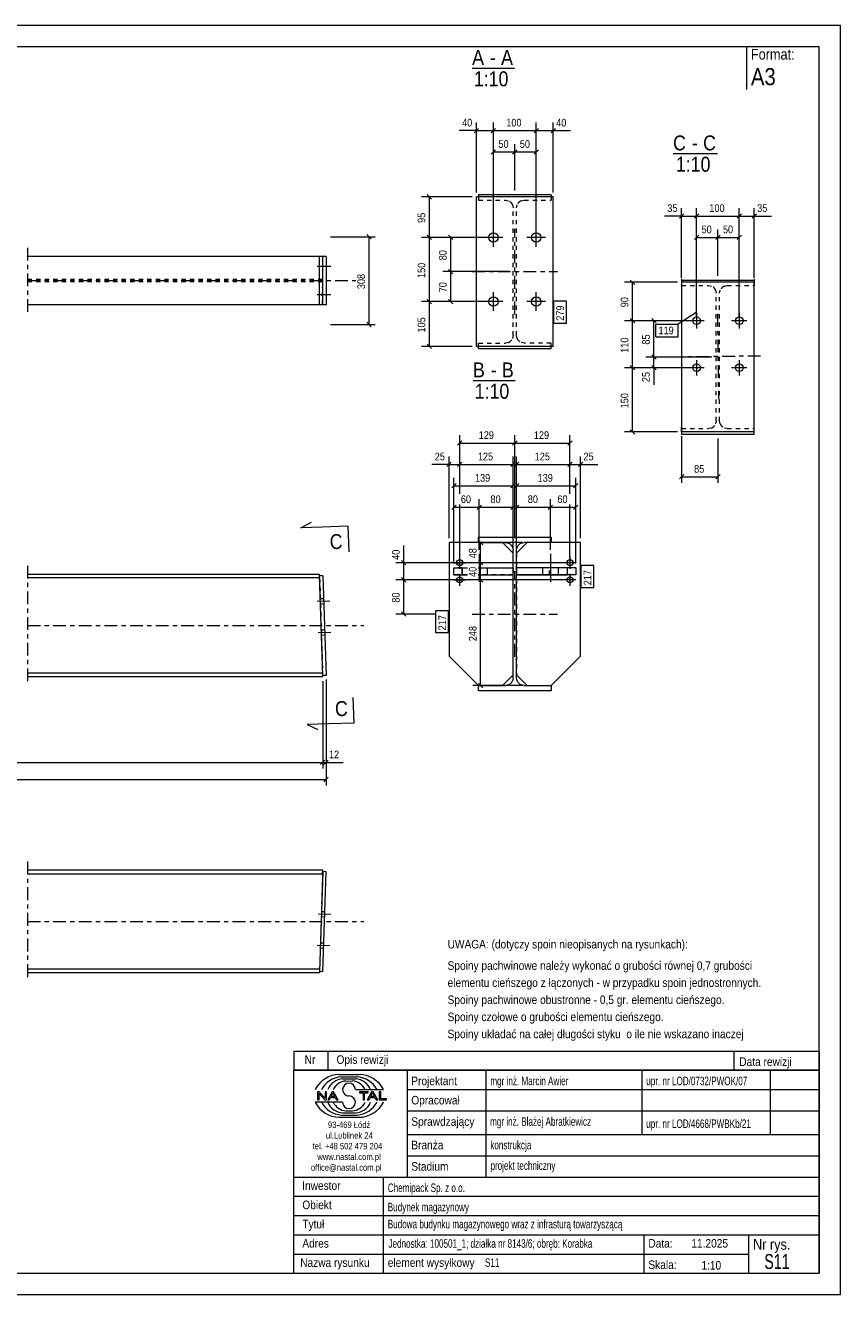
# Model space of a CAD drawing. Header units: millimetres. Extents: x 0 to 420, y 0 to 297.
# Tile 2 of 2: x 229 to 420, y 0 to 297. Entities that reach past the tile are written whole.
import ezdxf

# ---------------------------------------------------------------- set-up
doc = ezdxf.new("R2010")
doc.units = ezdxf.units.MM
for name, pattern in [('XKITLINE00', [0]), ('XKITLINE01', [4, 1, -1, 1, -1]), ('XKITLINE03', [6, 3, -1, 1, -1])]:
    doc.linetypes.add(name, pattern=pattern)
for name, color, linetype, lineweight in [('Arkusz rysunku', 3, 'Continuous', 0), ('Element', 2, 'Continuous', 0), ('Inny typ obiektu', 7, 'Continuous', 0), ('Przekrój', 7, 'Continuous', 0), ('Wymiar', 4, 'Continuous', 0), ('Znak elementu', 2, 'Continuous', 0), ('Śruba', 3, 'Continuous', 0)]:
    doc.layers.add(name, color=color, linetype=linetype, lineweight=lineweight)
doc.styles.add('ARIAL', font='ARIAL.TTF')

msp = doc.modelspace()

# ---------------------------------------------------------------- linework, layer by layer
at = {"layer": 'Arkusz rysunku', "linetype": 'XKITLINE00', "lineweight": 0}
for p, q in [((420, 297), (0, 297)), ((420, 297), (415, 297)), ((420, 0), (420, 297)), ((415, 292), (5, 292)), ((415, 5), (415, 292)), ((5, 5), (415, 5)), ((0, 0), (420, 0))]:
    msp.add_line(p, q, dxfattribs=at)
at = {"layer": 'Element', "linetype": 'XKITLINE00', "lineweight": 0}
for p, q in [((334.74, 221.88), (334.74, 256.88)), ((352.74, 256.88), (334.74, 256.88)), ((352.24, 257.38), (335.24, 257.38)), ((335.24, 257.38), (335.24, 256.88)), ((352.24, 257.38), (352.24, 256.88)), ((352.74, 221.88), (352.74, 256.88)), ((298.03, 242.95), (229.67, 242.95)), ((298.01, 231.61), (298.01, 242.95)), ((298.03, 231.61), (298.03, 242.95)), ((299.56, 242.95), (298.03, 242.95)), ((298.83, 231.61), (298.83, 242.95)), ((299.56, 242.95), (299.56, 231.61)), ((382.78, 237.63), (382.78, 236.88)), ((399.78, 237.63), (399.78, 236.88)), ((382.78, 237.39), (399.78, 237.39)), ((399.78, 236.88), (382.78, 236.88)), ((382.78, 236.88), (382.78, 201.88)), ((399.78, 201.88), (399.78, 236.88)), ((298.03, 231.61), (229.67, 231.61)), ((299.56, 231.61), (298.03, 231.61)), ((352.74, 221.88), (334.74, 221.88)), ((335.24, 221.38), (335.24, 221.88)), ((335.24, 221.38), (352.24, 221.38)), ((352.24, 221.38), (352.24, 221.88)), ((382.78, 201.88), (382.78, 201.37)), ((399.78, 201.88), (382.78, 201.88)), ((382.78, 201.37), (399.78, 201.37)), ((399.78, 201.37), (399.78, 201.88)), ((335.24, 175.99), (328.34, 175.99)), ((328.34, 175.99), (328.34, 149.43)), ((335.24, 175.99), (335.24, 177.26)), ((335.24, 177.26), (352.24, 177.26)), ((335.24, 175.99), (335.24, 177.26)), ((335.24, 177.26), (352.24, 177.26)), ((335.24, 175.99), (341.54, 175.99)), ((335.24, 175.99), (341.54, 175.99)), ((340.84, 175.99), (343.34, 173.49)), ((341.54, 175.99), (342.23, 175.85)), ((341.54, 175.99), (342.23, 175.85)), ((346.64, 175.99), (344.14, 173.49)), ((345.25, 175.85), (345.94, 175.99)), ((345.25, 175.85), (345.94, 175.99)), ((352.24, 175.99), (345.94, 175.99)), ((352.24, 175.99), (345.94, 175.99)), ((352.24, 177.26), (352.24, 175.99)), ((352.24, 177.26), (352.24, 175.99)), ((359.14, 175.99), (352.24, 175.99)), ((359.14, 149.43), (359.14, 175.99)), ((343.2, 174.88), (343.34, 174.19)), ((343.2, 174.88), (343.34, 174.19)), ((343.34, 144.33), (343.34, 174.19)), ((343.34, 144.33), (343.34, 174.19)), ((344.14, 174.19), (344.28, 174.88)), ((344.14, 174.19), (344.28, 174.88)), ((344.14, 144.33), (344.14, 174.19)), ((344.14, 144.33), (344.14, 174.19)), ((329.48, 168.46), (329.48, 170.06)), ((329.48, 170.06), (332.62, 170.06)), ((331.4, 168.46), (331.4, 170.06)), ((331.4, 170.06), (331.4, 168.46)), ((331.4, 170.06), (332.62, 170.06)), ((335.14, 170.06), (343.34, 170.06)), ((335.14, 170.06), (343.34, 170.06)), ((343.34, 168.46), (343.34, 170.06)), ((343.34, 168.46), (343.34, 170.06)), ((358, 170.06), (344.14, 170.06)), ((344.14, 170.06), (344.14, 168.46)), ((356.08, 170.06), (344.14, 170.06)), ((344.14, 170.06), (344.14, 168.46)), ((356.08, 168.46), (356.08, 170.06)), ((356.08, 168.46), (356.08, 170.06)), ((358, 170.06), (358, 168.46)), ((298.01, 168.54), (229.67, 168.54)), ((298.04, 167.69), (229.67, 167.69)), ((298.04, 167.69), (298.01, 168.54)), ((298.83, 168.23), (298.03, 168.2)), ((298.76, 144.88), (298.03, 168.2)), ((298.83, 168.23), (299.56, 144.9)), ((329.48, 168.46), (332.62, 168.46)), ((331.4, 168.46), (332.62, 168.46)), ((335.14, 168.46), (343.34, 168.46)), ((335.14, 168.46), (343.34, 168.46)), ((358, 168.46), (344.14, 168.46)), ((344.14, 168.46), (356.08, 168.46)), ((335.24, 142.53), (328.34, 149.43)), ((352.24, 142.53), (359.14, 149.43)), ((298.74, 145.39), (229.67, 145.39)), ((298.77, 144.54), (229.67, 144.54)), ((298.77, 144.54), (298.74, 145.39)), ((299.56, 144.9), (298.76, 144.88)), ((340.84, 142.53), (343.34, 145.03)), ((342.23, 142.67), (341.54, 142.53)), ((342.23, 142.67), (341.54, 142.53)), ((343.34, 144.33), (343.2, 143.64)), ((343.34, 144.33), (343.2, 143.64)), ((344.14, 145.03), (346.64, 142.53)), ((344.28, 143.64), (344.14, 144.33)), ((344.28, 143.64), (344.14, 144.33)), ((345.94, 142.53), (345.25, 142.67)), ((345.94, 142.53), (345.25, 142.67)), ((335.24, 141.26), (335.24, 142.53)), ((335.24, 142.53), (341.54, 142.53)), ((335.24, 141.26), (335.24, 142.53)), ((335.24, 142.53), (341.54, 142.53)), ((352.24, 141.26), (335.24, 141.26)), ((352.24, 141.26), (335.24, 141.26)), ((345.94, 142.53), (352.24, 142.53)), ((345.94, 142.53), (352.24, 142.53)), ((352.24, 142.53), (352.24, 141.26)), ((352.24, 142.53), (352.24, 141.26)), ((298.77, 99.32), (229.67, 99.32)), ((229.67, 98.47), (298.74, 98.47)), ((298.76, 98.98), (298.03, 75.66)), ((298.74, 98.47), (298.77, 99.32)), ((299.56, 98.95), (298.76, 98.98)), ((298.83, 75.63), (299.56, 98.95)), ((298.04, 76.17), (229.67, 76.17)), ((298.01, 75.32), (229.67, 75.32)), ((298.04, 76.17), (298.01, 75.32)), ((298.03, 75.66), (298.83, 75.63))]:
    msp.add_line(p, q, dxfattribs=at)
at = {"layer": 'Element', "linetype": 'XKITLINE01', "lineweight": 0}
for p, q in [((335.24, 256.88), (335.24, 256.11)), ((335.24, 256.11), (341.54, 256.11)), ((341.54, 256.11), (342.23, 255.97)), ((345.25, 255.97), (345.94, 256.11)), ((345.94, 256.11), (352.24, 256.11)), ((352.24, 256.88), (352.24, 256.11)), ((343.2, 255), (343.34, 254.31)), ((343.34, 224.45), (343.34, 254.31)), ((344.14, 254.31), (344.28, 255)), ((344.14, 224.45), (344.14, 254.31)), ((298.04, 242.95), (298.01, 242.95)), ((298.77, 242.95), (298.01, 242.95)), ((298.04, 242.95), (298.03, 242.95)), ((298.04, 238.75), (298.04, 242.95)), ((298.74, 242.95), (298.74, 238.75)), ((298.76, 231.61), (298.76, 242.95)), ((298.77, 231.61), (298.77, 242.95)), ((298.04, 238.29), (298.04, 238.75)), ((298.05, 237.9), (298.04, 238.29)), ((298.06, 237.64), (298.05, 237.9)), ((298.08, 237.55), (298.06, 237.64)), ((298.72, 237.64), (298.7, 237.55)), ((298.73, 237.9), (298.72, 237.64)), ((298.74, 238.29), (298.73, 237.9)), ((298.74, 238.75), (298.74, 238.29)), ((298.7, 237.55), (229.67, 237.55)), ((298.7, 237.01), (229.67, 237.01)), ((298.04, 236.27), (298.05, 236.66)), ((298.04, 235.81), (298.04, 236.27)), ((298.04, 231.61), (298.04, 235.81)), ((298.05, 236.66), (298.06, 236.92)), ((298.06, 236.92), (298.08, 237.01)), ((298.7, 237.01), (298.72, 236.92)), ((298.72, 236.92), (298.73, 236.66)), ((298.73, 236.66), (298.74, 236.27)), ((298.74, 236.27), (298.74, 235.81)), ((298.74, 231.61), (298.74, 235.81)), ((382.78, 236.88), (382.78, 236.12)), ((382.78, 236.12), (389.08, 236.12)), ((389.08, 236.12), (389.77, 235.98)), ((390.74, 235.01), (390.88, 234.32)), ((391.68, 234.32), (391.82, 235.01)), ((392.79, 235.98), (393.48, 236.12)), ((393.48, 236.12), (399.78, 236.12)), ((399.78, 236.88), (399.78, 236.12)), ((390.88, 204.44), (390.88, 234.32)), ((391.68, 204.44), (391.68, 234.32)), ((298.04, 231.61), (298.03, 231.61)), ((298.77, 231.61), (298.03, 231.61)), ((342.23, 222.79), (341.54, 222.65)), ((343.34, 224.45), (343.2, 223.76)), ((344.28, 223.76), (344.14, 224.45)), ((345.94, 222.65), (345.25, 222.79)), ((335.24, 222.65), (341.54, 222.65)), ((335.24, 221.88), (335.24, 222.65)), ((352.24, 222.65), (345.94, 222.65)), ((352.24, 221.88), (352.24, 222.65)), ((382.78, 201.88), (382.78, 202.88)), ((382.78, 202.64), (389.08, 202.64)), ((389.77, 202.78), (389.08, 202.64)), ((390.88, 204.44), (390.74, 203.75)), ((391.82, 203.75), (391.68, 204.44)), ((393.48, 202.64), (392.79, 202.78)), ((393.48, 202.64), (399.78, 202.64)), ((399.78, 201.88), (399.78, 202.88)), ((335.24, 175.99), (340.84, 175.99)), ((352.24, 175.99), (346.64, 175.99)), ((343.34, 145.03), (343.34, 173.49)), ((344.14, 173.49), (344.14, 145.03)), ((329.48, 170.06), (332.62, 170.06)), ((329.48, 168.46), (329.48, 170.06)), ((331.4, 170.06), (329.48, 170.06)), ((335.14, 170.06), (343.34, 170.06)), ((335.59, 168.46), (335.59, 170.06)), ((335.6, 168.46), (335.6, 170.06)), ((343.34, 170.06), (343.34, 168.46)), ((358, 170.06), (344.14, 170.06)), ((344.14, 168.46), (344.14, 170.06)), ((351.88, 168.46), (351.88, 170.06)), ((351.89, 168.46), (351.89, 170.06)), ((358, 170.06), (358, 168.46)), ((298.04, 167.69), (298.74, 145.39)), ((332.62, 168.46), (329.48, 168.46)), ((329.48, 168.46), (330.54, 168.46)), ((343.34, 168.46), (335.14, 168.46)), ((344.14, 168.46), (356.08, 168.46)), ((358, 168.46), (344.14, 168.46)), ((335.24, 142.53), (340.84, 142.53)), ((346.64, 142.53), (352.24, 142.53)), ((298.74, 98.47), (298.04, 76.17))]:
    msp.add_line(p, q, dxfattribs=at)
at = {"layer": 'Element', "linetype": 'XKITLINE03', "lineweight": 0}
for p, q in [((343.74, 229.38), (343.74, 249.38)), ((229.67, 244.95), (229.67, 229.61)), ((333.74, 239.38), (353.74, 239.38)), ((229.67, 237.28), (306.5, 237.28)), ((391.16, 229.5), (391.4, 209.5)), ((401.28, 219.62), (381.28, 219.38)), ((229.67, 170.54), (229.67, 142.54)), ((343.74, 149.26), (343.74, 169.26)), ((333.74, 159.26), (353.74, 159.26)), ((229.67, 156.54), (308.39, 156.54)), ((229.67, 101.32), (229.67, 73.32)), ((229.67, 87.32), (308.39, 87.32))]:
    msp.add_line(p, q, dxfattribs=at)
at = {"layer": 'Element', "linetype": 'XKITLINE01', "lineweight": 0}
for centre, start, end in [((341.54, 254.31), 22.5, 67.5), ((345.94, 254.31), 112.5, 157.5), ((389.08, 234.32), 22.4859, 67.4859), ((393.48, 234.32), 112.5141, 157.5141), ((341.54, 224.45), 292.5, 337.5), ((345.94, 224.45), 202.5, 247.5), ((389.08, 204.44), 292.5141, 337.5141), ((393.48, 204.44), 202.4859, 247.4859)]:
    msp.add_arc(centre, 1.8, start, end, dxfattribs=at)
at = {"layer": 'Element', "linetype": 'XKITLINE00', "lineweight": 0}
for centre, start, end in [((341.54, 174.19), 22.5, 67.5), ((341.54, 174.19), 22.5, 67.5), ((345.94, 174.19), 112.5, 157.5), ((345.94, 174.19), 112.5, 157.5), ((341.54, 144.33), 292.5, 337.5), ((341.54, 144.33), 292.5, 337.5), ((345.94, 144.33), 202.5, 247.5), ((345.94, 144.33), 202.5, 247.5)]:
    msp.add_arc(centre, 1.8, start, end, dxfattribs=at)
at = {"layer": 'Inny typ obiektu', "linetype": 'XKITLINE00', "lineweight": 0}
for p, q in [((398, 292), (398, 282)), ((333.75, 287), (343.63, 287)), ((380.78, 267), (391.18, 267)), ((333.95, 213.88), (343.83, 213.88)), ((292, 57), (292, 52.5)), ((292, 57), (415, 57)), ((300, 57), (300, 52.5)), ((395, 57), (395, 52.5)), ((415, 57), (415, 52.5)), ((415, 52.5), (292, 52.5)), ((292, 5), (292, 52.5)), ((292, 52.5), (415, 52.5)), ((302.62, 51.49), (307.23, 51.5)), ((303.07, 50.99), (306.86, 51)), ((303.46, 50.49), (306.45, 50.49)), ((318.5, 52.5), (318.5, 27.5)), ((337, 27.5), (337, 52.5)), ((373.5, 52.5), (373.5, 37.5)), ((403.5, 52.5), (403.5, 37.5)), ((415, 52.5), (415, 5)), ((304.2, 49.98), (305.73, 49.99)), ((306.42, 47.99), (312.98, 47.99)), ((318.5, 48), (415, 48)), ((303.43, 45.01), (297, 45.01)), ((297.93, 47.44), (297.57, 47.44)), ((297.57, 47.44), (297.57, 45.56)), ((297.57, 45.56), (297.9, 45.56)), ((297.9, 47.04), (299.29, 45.56)), ((297.9, 45.56), (297.9, 47.04)), ((299.31, 45.96), (297.93, 47.44)), ((299.29, 45.56), (299.65, 45.56)), ((299.65, 47.44), (299.31, 47.44)), ((299.31, 47.44), (299.31, 45.96)), ((299.65, 45.56), (299.65, 47.44)), ((300.96, 47.44), (299.94, 45.56)), ((299.94, 45.56), (300.31, 45.56)), ((300.31, 45.56), (300.61, 46.13)), ((300.61, 46.13), (301.71, 46.13)), ((300.71, 46.33), (301.14, 47.24)), ((301.6, 46.33), (300.71, 46.33)), ((301.33, 47.44), (300.96, 47.44)), ((301.14, 47.24), (301.6, 46.33)), ((302.41, 45.56), (301.33, 47.44)), ((301.71, 46.13), (302.02, 45.56)), ((302.02, 45.56), (302.41, 45.56)), ((309.43, 47.44), (307.34, 47.44)), ((307.34, 47.44), (307.34, 47.22)), ((307.34, 47.22), (308.21, 47.22)), ((308.21, 47.22), (308.21, 45.56)), ((308.21, 45.56), (308.56, 45.56)), ((308.56, 45.56), (308.56, 47.22)), ((308.56, 47.22), (309.43, 47.22)), ((310.21, 47.44), (309.2, 45.56)), ((309.2, 45.56), (309.57, 45.56)), ((309.43, 47.22), (309.43, 47.44)), ((309.57, 45.56), (309.86, 46.13)), ((309.86, 46.13), (310.96, 46.13)), ((309.96, 46.33), (310.39, 47.24)), ((310.86, 46.33), (309.96, 46.33)), ((310.59, 47.44), (310.21, 47.44)), ((310.4, 47.24), (310.39, 47.24)), ((310.4, 47.24), (310.86, 46.33)), ((311.67, 45.56), (310.59, 47.44)), ((310.96, 46.13), (311.27, 45.56)), ((311.27, 45.56), (311.67, 45.56)), ((312.36, 47.44), (312.01, 47.44)), ((312.01, 47.44), (312.01, 45.56)), ((312.01, 45.56), (313.66, 45.56)), ((312.36, 45.78), (312.36, 47.44)), ((313.66, 45.78), (312.36, 45.78)), ((313.66, 45.56), (313.66, 45.78)), ((303.07, 42.01), (306.86, 42)), ((303.46, 42.51), (306.45, 42.51)), ((304.2, 43.02), (305.73, 43.01)), ((318.5, 43), (415, 43)), ((302.62, 41.51), (307.23, 41.5)), ((318.5, 37.5), (415, 37.5)), ((318.5, 32.5), (415, 32.5)), ((292, 27.5), (415, 27.5)), ((313, 5), (313, 27.5)), ((292, 23), (415, 23)), ((292, 18.5), (415, 18.5)), ((292, 14), (415, 14)), ((374, 5), (374, 14)), ((398.5, 5), (398.5, 14)), ((292, 9.5), (398.5, 9.5)), ((292, 5), (415, 5))]:
    msp.add_line(p, q, dxfattribs=at)
for centre, radius, start, end in [((302.72, 45.08), 6.42, 90.8317, 153.0136), ((303.67, 45), 6.02, 95.7347, 150.2266), ((306.22, 46.41), 4.08, 22.7023, 86.7527), ((306.24, 44.98), 6.04, 29.8256, 84.1252), ((307.25, 45.07), 6.43, 27.0191, 90.199), ((303.7, 46.42), 4.07, 93.3428, 157.3393), ((304.33, 46.6), 3.38, 92.229, 155.8008), ((304.92, 47.99), 1.49, 0.0741, 179.9259), ((304.92, 47.99), 1.49, 179.9259, 270), ((305.59, 46.6), 3.39, 24.2351, 87.5913), ((302.72, 47.92), 6.42, 206.9864, 269.1683), ((303.67, 48), 6.02, 209.7734, 264.2653), ((303.7, 46.58), 4.07, 202.6607, 266.6572), ((304.33, 46.4), 3.38, 204.1992, 267.771), ((304.92, 45.01), 1.49, 180.0741, 359.9259), ((304.92, 45), 1.49, 0.0741, 90), ((305.59, 46.4), 3.39, 272.4087, 335.7649), ((306.22, 46.59), 4.08, 273.2473, 337.2977), ((306.24, 48.02), 6.04, 275.8748, 330.1744), ((307.25, 47.93), 6.43, 269.801, 332.9809)]:
    msp.add_arc(centre, radius, start, end, dxfattribs=at)
at = {"layer": 'Przekrój', "linetype": 'XKITLINE00', "lineweight": 0}
for p, q in [((293.67, 179.45), (296.13, 180.78)), ((298.67, 179.61), (293.67, 179.45)), ((304.66, 179.8), (298.67, 179.61)), ((304.66, 179.8), (304.85, 173.8)), ((306.11, 133.72), (305.92, 139.72)), ((306.11, 133.72), (300.11, 133.53)), ((300.11, 133.53), (295.12, 133.38)), ((295.12, 133.38), (297.65, 132.2))]:
    msp.add_line(p, q, dxfattribs=at)
at = {"layer": 'Wymiar', "linetype": 'XKITLINE00', "lineweight": 0}
for p, q in [((334.74, 257.88), (334.74, 274.24)), ((338.74, 248.38), (338.74, 274.24)), ((338.74, 248.38), (338.74, 274.24)), ((348.74, 248.38), (348.74, 274.24)), ((348.74, 248.38), (348.74, 274.24)), ((352.74, 257.88), (352.74, 274.24)), ((334.74, 272.38), (330.72, 272.38)), ((334.74, 272.38), (330.72, 272.38)), ((335.25, 272.89), (334.23, 271.87)), ((334.74, 272.38), (338.74, 272.38)), ((339.25, 272.89), (338.23, 271.87)), ((339.25, 272.89), (338.23, 271.87)), ((338.74, 272.38), (348.74, 272.38)), ((349.25, 272.89), (348.23, 271.87)), ((349.25, 272.89), (348.23, 271.87)), ((348.74, 272.38), (352.74, 272.38)), ((353.25, 272.89), (352.23, 271.87)), ((352.74, 272.38), (356.76, 272.38)), ((352.74, 272.38), (356.76, 272.38)), ((339.25, 267.89), (338.23, 266.87)), ((338.74, 248.38), (338.74, 269.24)), ((338.74, 267.38), (343.74, 267.38)), ((344.25, 267.89), (343.23, 266.87)), ((344.25, 267.89), (343.23, 266.87)), ((343.74, 258.38), (343.74, 269.24)), ((343.74, 258.38), (343.74, 269.24)), ((343.74, 267.38), (348.74, 267.38)), ((349.25, 267.89), (348.23, 266.87)), ((348.74, 248.38), (348.74, 269.24)), ((333.74, 256.88), (321.88, 256.88)), ((323.23, 257.39), (324.25, 256.37)), ((323.74, 247.38), (323.74, 256.88)), ((383.29, 252.89), (382.27, 251.87)), ((382.78, 237.88), (382.78, 254.24)), ((386.79, 252.89), (385.77, 251.87)), ((386.79, 252.89), (385.77, 251.87)), ((386.28, 228.88), (386.28, 254.24)), ((386.28, 228.88), (386.28, 254.24)), ((396.79, 252.89), (395.77, 251.87)), ((396.79, 252.89), (395.77, 251.87)), ((396.28, 228.88), (396.28, 254.24)), ((396.28, 228.88), (396.28, 254.24)), ((400.29, 252.89), (399.27, 251.87)), ((399.78, 237.88), (399.78, 254.24)), ((382.78, 252.38), (378.76, 252.38)), ((382.78, 252.38), (378.76, 252.38)), ((382.78, 252.38), (386.28, 252.38)), ((386.28, 252.38), (396.28, 252.38)), ((396.28, 252.38), (399.78, 252.38)), ((399.78, 252.38), (403.8, 252.38)), ((399.78, 252.38), (403.8, 252.38)), ((300.56, 247.55), (311.06, 247.55)), ((309.11, 248.06), (310.13, 247.04)), ((309.62, 227.01), (309.62, 247.55)), ((337.74, 247.38), (321.88, 247.38)), ((337.74, 247.38), (321.88, 247.38)), ((323.23, 247.89), (324.25, 246.87)), ((323.23, 247.89), (324.25, 246.87)), ((323.74, 232.38), (323.74, 247.38)), ((337.74, 247.38), (326.88, 247.38)), ((328.23, 247.89), (329.25, 246.87)), ((328.74, 239.38), (328.74, 247.38)), ((386.79, 247.9), (385.77, 246.88)), ((386.28, 228.88), (386.28, 249.25)), ((386.28, 247.39), (391.28, 247.39)), ((391.79, 247.9), (390.77, 246.88)), ((391.79, 247.9), (390.77, 246.88)), ((391.28, 238.39), (391.28, 249.25)), ((391.28, 238.39), (391.28, 249.25)), ((391.28, 247.39), (396.28, 247.39)), ((396.79, 247.9), (395.77, 246.88)), ((396.28, 228.88), (396.28, 249.25)), ((342.34, 239.38), (326.88, 239.38)), ((342.34, 239.38), (326.88, 239.38)), ((328.23, 239.89), (329.25, 238.87)), ((328.23, 239.89), (329.25, 238.87)), ((328.74, 232.38), (328.74, 239.38)), ((381.78, 236.88), (369.42, 236.88)), ((370.77, 237.39), (371.79, 236.37)), ((371.28, 227.88), (371.28, 236.88)), ((337.74, 232.38), (321.88, 232.38)), ((337.74, 232.38), (321.88, 232.38)), ((323.23, 232.89), (324.25, 231.87)), ((323.23, 232.89), (324.25, 231.87)), ((323.74, 221.88), (323.74, 232.38)), ((337.74, 232.38), (326.88, 232.38)), ((328.23, 232.89), (329.25, 231.87)), ((300.56, 227.01), (311.06, 227.01)), ((309.11, 227.52), (310.13, 226.5)), ((385.28, 227.88), (369.42, 227.88)), ((385.28, 227.88), (369.42, 227.88)), ((370.77, 228.39), (371.79, 227.37)), ((370.77, 228.39), (371.79, 227.37)), ((371.28, 216.88), (371.28, 227.88)), ((385.28, 227.88), (374.42, 227.88)), ((375.77, 228.39), (376.79, 227.37)), ((376.28, 219.38), (376.28, 227.88)), ((333.74, 221.88), (321.88, 221.88)), ((323.23, 222.39), (324.25, 221.37)), ((375.77, 219.89), (376.79, 218.87)), ((375.77, 219.89), (376.79, 218.87)), ((385.28, 216.88), (369.42, 216.88)), ((385.28, 216.88), (369.42, 216.88)), ((370.77, 217.39), (371.79, 216.37)), ((370.77, 217.39), (371.79, 216.37)), ((371.28, 201.88), (371.28, 216.88)), ((389.88, 219.38), (374.42, 219.38)), ((389.88, 219.38), (374.42, 219.38)), ((385.28, 216.88), (374.42, 216.88)), ((375.77, 217.39), (376.79, 216.37)), ((376.28, 216.88), (376.28, 219.38)), ((376.28, 216.88), (376.28, 212.86)), ((376.28, 216.88), (376.28, 212.86)), ((370.77, 202.39), (371.79, 201.37)), ((331.35, 199.77), (330.33, 198.75)), ((330.84, 187.38), (330.84, 201.12)), ((330.84, 199.26), (343.74, 199.26)), ((344.25, 199.77), (343.23, 198.75)), ((344.25, 199.77), (343.23, 198.75)), ((343.74, 176.99), (343.74, 201.12)), ((343.74, 176.99), (343.74, 201.12)), ((343.74, 199.26), (356.64, 199.26)), ((357.15, 199.77), (356.13, 198.75)), ((356.64, 187.38), (356.64, 201.12)), ((381.78, 201.88), (369.42, 201.88)), ((382.78, 200.88), (382.78, 189.93)), ((391.28, 200.37), (391.28, 189.93)), ((328.34, 176.99), (328.34, 196.12)), ((330.84, 187.38), (330.84, 196.12)), ((330.84, 187.38), (330.84, 196.12)), ((343.34, 174.49), (343.34, 196.12)), ((344.14, 174.49), (344.14, 196.12)), ((356.64, 187.38), (356.64, 196.12)), ((356.64, 187.38), (356.64, 196.12)), ((359.14, 176.99), (359.14, 196.12)), ((328.34, 194.26), (324.32, 194.26)), ((328.34, 194.26), (324.32, 194.26)), ((328.85, 194.77), (327.83, 193.75)), ((328.34, 194.26), (330.84, 194.26)), ((331.35, 194.77), (330.33, 193.75)), ((331.35, 194.77), (330.33, 193.75)), ((330.84, 194.26), (343.34, 194.26)), ((343.85, 194.77), (342.83, 193.75)), ((344.65, 194.77), (343.63, 193.75)), ((344.14, 194.26), (356.64, 194.26)), ((357.15, 194.77), (356.13, 193.75)), ((357.15, 194.77), (356.13, 193.75)), ((356.64, 194.26), (359.14, 194.26)), ((359.65, 194.77), (358.63, 193.75)), ((359.14, 194.26), (363.16, 194.26)), ((359.14, 194.26), (363.16, 194.26)), ((329.48, 171.06), (329.48, 191.12)), ((343.34, 174.49), (343.34, 191.12)), ((344.14, 174.49), (344.14, 191.12)), ((358, 171.06), (358, 191.12)), ((383.29, 191.88), (382.27, 190.86)), ((382.78, 191.37), (391.28, 191.37)), ((391.79, 191.88), (390.77, 190.86)), ((329.99, 189.77), (328.97, 188.75)), ((329.48, 189.26), (343.34, 189.26)), ((343.85, 189.77), (342.83, 188.75)), ((344.65, 189.77), (343.63, 188.75)), ((344.14, 189.26), (358, 189.26)), ((358.51, 189.77), (357.49, 188.75)), ((329.99, 184.77), (328.97, 183.75)), ((329.48, 171.06), (329.48, 186.12)), ((329.48, 184.26), (335.41, 184.26)), ((330.84, 172.26), (330.84, 184.86)), ((330.84, 172.26), (330.84, 184.86)), ((330.84, 172.26), (330.84, 184.86)), ((335.92, 184.77), (334.9, 183.75)), ((335.92, 184.77), (334.9, 183.75)), ((335.41, 174.31), (335.41, 186.12)), ((335.41, 174.31), (335.41, 186.12)), ((335.41, 184.26), (343.34, 184.26)), ((343.85, 184.77), (342.83, 183.75)), ((343.34, 174.49), (343.34, 186.12)), ((344.65, 184.77), (343.63, 183.75)), ((344.14, 174.49), (344.14, 186.12)), ((344.14, 184.26), (352.07, 184.26)), ((352.58, 184.77), (351.56, 183.75)), ((352.58, 184.77), (351.56, 183.75)), ((352.07, 174.31), (352.07, 186.12)), ((352.07, 174.31), (352.07, 186.12)), ((352.07, 184.26), (358, 184.26)), ((356.64, 172.26), (356.64, 184.86)), ((356.64, 172.26), (356.64, 184.86)), ((356.64, 172.26), (356.64, 184.86)), ((358.51, 184.77), (357.49, 183.75)), ((358, 171.06), (358, 186.12)), ((317.74, 171.26), (317.74, 175.28)), ((317.74, 171.26), (317.74, 175.28)), ((345.64, 175.99), (333.88, 175.99)), ((335.23, 176.5), (336.25, 175.48)), ((335.74, 171.26), (335.74, 175.99)), ((355.64, 171.26), (315.88, 171.26)), ((317.23, 171.77), (318.25, 170.75)), ((317.74, 167.26), (317.74, 171.26)), ((355.64, 171.26), (333.88, 171.26)), ((355.64, 171.26), (333.88, 171.26)), ((335.23, 171.77), (336.25, 170.75)), ((335.23, 171.77), (336.25, 170.75)), ((335.74, 167.26), (335.74, 171.26)), ((355.64, 167.26), (315.88, 167.26)), ((355.64, 167.26), (315.88, 167.26)), ((317.23, 167.77), (318.25, 166.75)), ((317.23, 167.77), (318.25, 166.75)), ((317.74, 159.26), (317.74, 167.26)), ((355.64, 167.26), (333.88, 167.26)), ((355.64, 167.26), (333.88, 167.26)), ((335.23, 167.77), (336.25, 166.75)), ((335.23, 167.77), (336.25, 166.75)), ((335.74, 142.53), (335.74, 167.26)), ((325.24, 159.26), (315.88, 159.26)), ((317.23, 159.77), (318.25, 158.75)), ((298.77, 143.54), (298.77, 123.1)), ((298.77, 143.54), (298.77, 123.1)), ((299.56, 143.9), (299.56, 119.1)), ((299.56, 143.9), (299.56, 123.1)), ((335.23, 143.04), (336.25, 142.02)), ((345.64, 142.53), (333.88, 142.53)), ((299.28, 125.05), (298.26, 124.03)), ((299.28, 125.05), (298.26, 124.03)), ((300.07, 125.05), (299.05, 124.03)), ((22.62, 124.54), (298.77, 124.54)), ((298.77, 124.54), (299.56, 124.54)), ((299.56, 124.54), (303.58, 124.54)), ((299.56, 124.54), (303.58, 124.54)), ((21.29, 120.54), (299.56, 120.54)), ((300.07, 121.05), (299.05, 120.03))]:
    msp.add_line(p, q, dxfattribs=at)
at = {"layer": 'Znak elementu', "linetype": 'XKITLINE00', "lineweight": 0}
for p, q in [((352.84, 227.28), (352.84, 232.49)), ((355.84, 232.49), (352.84, 232.49)), ((355.84, 227.28), (355.84, 232.49)), ((386.21, 229.85), (381.97, 227.11)), ((355.84, 227.28), (352.84, 227.28)), ((376.76, 227.11), (381.97, 227.11)), ((376.76, 224.11), (376.76, 227.11)), ((381.97, 224.11), (381.97, 227.11)), ((376.76, 224.11), (381.97, 224.11)), ((359.24, 165.38), (359.24, 170.59)), ((362.24, 170.59), (359.24, 170.59)), ((362.24, 165.38), (362.24, 170.59)), ((362.24, 165.38), (359.24, 165.38)), ((325.24, 154.83), (325.24, 160.04)), ((328.24, 160.04), (325.24, 160.04)), ((328.24, 154.83), (328.24, 160.04)), ((328.24, 154.83), (325.24, 154.83))]:
    msp.add_line(p, q, dxfattribs=at)
at = {"layer": 'Śruba', "linetype": 'XKITLINE00', "lineweight": 0}
for p, q in [((338.74, 245.18), (338.74, 249.58)), ((348.74, 245.18), (348.74, 249.58)), ((340.94, 247.38), (336.54, 247.38)), ((350.94, 247.38), (346.54, 247.38)), ((300.45, 240.61), (297.45, 240.61)), ((300.68, 240.61), (297.68, 240.61)), ((300.45, 233.95), (297.45, 233.95)), ((300.68, 233.95), (297.68, 233.95)), ((340.94, 232.38), (336.54, 232.38)), ((338.74, 230.18), (338.74, 234.58)), ((350.94, 232.38), (346.54, 232.38)), ((348.74, 230.18), (348.74, 234.58)), ((386.28, 229.68), (386.28, 226.08)), ((396.28, 229.68), (396.28, 226.08)), ((388.08, 227.88), (384.48, 227.88)), ((398.08, 227.88), (394.48, 227.88)), ((388.08, 216.88), (384.48, 216.88)), ((386.28, 218.68), (386.28, 215.08)), ((398.08, 216.88), (394.48, 216.88)), ((396.28, 218.68), (396.28, 215.08)), ((330.84, 169.86), (330.84, 172.66)), ((335.41, 173.31), (335.41, 166.81)), ((352.07, 173.31), (352.07, 166.81)), ((356.64, 172.66), (356.64, 169.86)), ((329.44, 171.26), (332.24, 171.26)), ((337.24, 170.06), (337.24, 168.46)), ((350.24, 170.06), (350.24, 168.46)), ((353.91, 170.06), (353.91, 168.46)), ((358.04, 171.26), (355.24, 171.26)), ((329.44, 167.26), (332.24, 167.26)), ((330.84, 165.86), (330.84, 168.66)), ((358.04, 167.26), (355.24, 167.26)), ((356.64, 168.66), (356.64, 165.86)), ((300.45, 162.27), (297.45, 162.18)), ((300.45, 162.27), (297.45, 162.18)), ((298.99, 162.83), (298.19, 162.8)), ((298.99, 162.83), (298.19, 162.8)), ((299.03, 161.63), (298.23, 161.6)), ((299.03, 161.63), (298.23, 161.6)), ((300.68, 154.94), (297.68, 154.85)), ((300.68, 154.94), (297.68, 154.85)), ((299.22, 155.5), (298.43, 155.47)), ((299.22, 155.5), (298.43, 155.47)), ((299.26, 154.3), (298.46, 154.27)), ((299.26, 154.3), (298.46, 154.27)), ((299.26, 89.56), (298.46, 89.58)), ((299.26, 89.56), (298.46, 89.58)), ((300.68, 88.91), (297.68, 89.01)), ((300.68, 88.91), (297.68, 89.01)), ((299.22, 88.36), (298.43, 88.39)), ((299.22, 88.36), (298.43, 88.39)), ((300.45, 81.59), (297.45, 81.68)), ((300.45, 81.59), (297.45, 81.68)), ((298.99, 81.03), (298.19, 81.06)), ((298.99, 81.03), (298.19, 81.06)), ((299.03, 82.23), (298.23, 82.25)), ((299.03, 82.23), (298.23, 82.25))]:
    msp.add_line(p, q, dxfattribs=at)
for centre, radius in [((338.74, 247.38), 1.1), ((348.74, 247.38), 1.1), ((338.74, 232.38), 1.1), ((348.74, 232.38), 1.1), ((386.28, 227.88), 0.9), ((396.28, 227.88), 0.9), ((386.28, 216.88), 0.9), ((396.28, 216.88), 0.9), ((330.84, 171.26), 0.7), ((356.64, 171.26), 0.7), ((330.84, 167.26), 0.7), ((356.64, 167.26), 0.7)]:
    msp.add_circle(centre, radius, dxfattribs=at)

# ---------------------------------------------------------------- texts
at = {"layer": 'Inny typ obiektu', "style": 'ARIAL'}
for s, height, width, p in [('A', 3.5, 0.85, (333.75, 287.75)), ('A', 3.5, 0.85, (340.52, 287.75)), ('Format:', 2.5, 0.85, (399, 289)), ('-', 3.5, 0.85, (337.91, 287.75)), ('1:10', 3.5, 0.85, (334.15, 282.75)), ('A3', 4, 0.85, (399, 283)), ('C', 3.5, 0.85, (380.78, 267.75)), ('C', 3.5, 0.85, (387.81, 267.75)), ('-', 3.5, 0.85, (385.2, 267.75)), ('1:10', 3.5, 0.85, (381.44, 262.75)), ('B', 3.5, 0.85, (333.95, 214.63)), ('B', 3.5, 0.85, (340.72, 214.63)), ('-', 3.5, 0.85, (338.11, 214.63)), ('1:10', 3.5, 0.85, (334.35, 209.63)), ('UWAGA: (dotyczy spoin nieopisanych na rysunkach):', 2, 0.85, (328, 81)), ('Spoiny pachwinowe należy wykonać o grubości równej 0,7 grubości', 2, 0.85, (328, 76)), ('elementu cieńszego z łączonych - w przypadku spoin jednostronnych.', 2, 0.85, (328, 72)), ('Spoiny pachwinowe obustronne - 0,5 gr. elementu cieńszego.', 2, 0.85, (328, 68)), ('Spoiny czołowe o grubości elementu cieńszego.', 2, 0.85, (328, 64)), ('Spoiny układać na całej długości styku  o ile nie wskazano inaczej', 2, 0.85, (328, 60)), ('Nr', 2, 0.85, (294.54, 54)), ('Opis rewizji', 2, 0.85, (302, 54)), ('Data rewizji', 2, 0.85, (396.28, 53.5)), ('Projektant', 2, 0.85, (319.5, 49)), ('mgr inż. Marcin Awier', 2, 0.68, (338, 49)), ('upr. nr LOD/0732/PWOK/07', 2, 0.68, (374.5, 49)), ('Opracował', 2, 0.85, (319.5, 44.5)), ('Sprawdzający', 2, 0.85, (319.5, 39.5)), ('mgr inż. Błażej Abratkiewicz', 2, 0.68, (337.94, 39.5)), ('93-469 Łódź', 1.5, 0.85, (300, 39)), ('upr. nr LOD/4668/PWBKb/21', 2, 0.68, (374.5, 39)), ('ul.Lublinek 24', 1.5, 0.85, (299.5, 36.5)), ('Branża', 2, 0.85, (319.5, 34)), ('konstrukcja', 2, 0.68, (338, 34)), ('tel. +48 502 479 204', 1.5, 0.85, (296.41, 34)), ('www.nastal.com.pl', 1.5, 0.85, (297.5, 31.5)), ('office@nastal.com.pl', 1.5, 0.85, (296, 29)), ('Stadium', 2, 0.85, (319.5, 29)), ('projekt techniczny', 2, 0.68, (338.04, 29.19)), ('Inwestor', 2, 0.85, (293.96, 24.5)), ('Chemipack Sp. z o.o.', 2, 0.68, (314, 24)), ('Obiekt', 2, 0.85, (294, 20)), ('Budynek magazynowy', 2, 0.68, (314, 19.5)), ('Tytuł', 2, 0.85, (294, 15.5)), ('Budowa budynku magazynowego wraz z infrasturą towarzyszącą', 2, 0.68, (314, 15.5)), ('Adres', 2, 0.85, (294, 11)), ('Jednostka: 100501_1; działka nr 8143/6; obręb: Korabka', 2, 0.68, (314.16, 10.96)), ('Data:', 2, 0.85, (375, 11)), ('11.2025', 2, 0.85, (385.06, 11)), ('Nr rys.', 2.5, 0.85, (399.5, 10.5)), ('S11', 3.5, 0.68, (402.14, 6)), ('Nazwa rysunku', 2, 0.85, (293.5, 6.5)), ('element wysyłkowy', 2, 0.85, (314, 6.5)), ('S11', 2, 0.68, (336.75, 6.5)), ('Skala:', 2, 0.85, (375, 6)), ('1:10', 2, 0.85, (387.42, 5.85))]:
    msp.add_text(s, height=height, dxfattribs=dict(at, width=width)).set_placement(p)
at = {"layer": 'Przekrój', "style": 'ARIAL', "width": 0.85}
for p in [(300.46, 174.41), (301.69, 135.33)]:
    msp.add_text('C', height=3.5, rotation=1.7991, dxfattribs=at).set_placement(p)
at = {"layer": 'Wymiar', "style": 'ARIAL', "width": 0.85}
for s, p in [('40', (331.39, 273.34)), ('100', (341.74, 273.34)), ('40', (353.42, 273.34)), ('50', (339.9, 268.34)), ('50', (344.9, 268.34)), ('35', (379.44, 253.34)), ('100', (389.28, 253.34)), ('35', (400.46, 253.34)), ('50', (387.45, 248.35)), ('50', (392.45, 248.35)), ('129', (335.29, 200.22)), ('129', (348.19, 200.22)), ('25', (324.99, 195.22)), ('125', (335.09, 195.22)), ('125', (348.39, 195.22)), ('25', (359.81, 195.22)), ('85', (385.7, 192.33)), ('139', (334.41, 190.22)), ('139', (349.07, 190.22)), ('60', (331.11, 185.22)), ('80', (338.04, 185.22)), ('80', (346.77, 185.22)), ('60', (353.7, 185.22)), ('12', (300.23, 125.5))]:
    msp.add_text(s, height=1.8, dxfattribs=at).set_placement(p)
for s, p in [('95', (322.78, 250.79)), ('80', (327.78, 242.04)), ('150', (322.78, 237.88)), ('308', (308.66, 235.28)), ('70', (327.78, 234.54)), ('90', (370.32, 231.04)), ('105', (322.78, 225.13)), ('110', (370.32, 220.38)), ('85', (375.32, 222.29)), ('25', (375.32, 213.53)), ('150', (370.32, 207.38)), ('40', (316.78, 171.94)), ('48', (334.78, 172.29)), ('40', (334.78, 167.93)), ('80', (316.78, 161.92)), ('248', (334.78, 152.89))]:
    msp.add_text(s, height=1.8, rotation=90.0002, dxfattribs=at).set_placement(p)
at = {"layer": 'Znak elementu', "style": 'ARIAL', "width": 0.85}
for s, p in [('279', (355.24, 227.88)), ('217', (361.64, 165.98)), ('217', (327.64, 155.43))]:
    msp.add_text(s, height=1.8, rotation=90.0002, dxfattribs=at).set_placement(p)
msp.add_text('119', height=1.8, dxfattribs=at).set_placement((377.36, 224.71))

doc.saveas('drawing.dxf')
